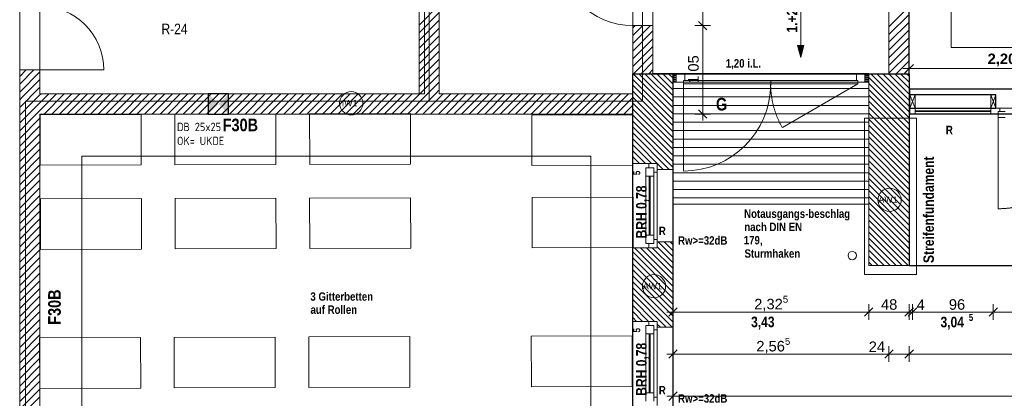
# Model space of a CAD drawing. Header units: millimetres. Extents: x 634730 to 711346, y 362082 to 425615.
# Tile 40 of 160: x 660052 to 671758, y 385259 to 389757. Entities that reach past the tile are written whole.
import ezdxf
from ezdxf.enums import TextEntityAlignment as Align

# ---------------------------------------------------------------- set-up
doc = ezdxf.new("R2010")
doc.units = ezdxf.units.MM
doc.header["$LTSCALE"] = 50
for name, pattern in [('Achse', [10, 5, -2.5, 0, -2.5]), ('Doppelstrichlinie', [1.093611, 0.529167, -0.211667, 0.141111, -0.211667]), ('Strichlinie', [0.4, 0.3, -0.1]), ('Strichlinie_ eng', [0.1, 0.06, -0.04]), ('Strichlinie_ lang', [0.529167, 0.3175, -0.211667])]:
    doc.linetypes.add(name, pattern=pattern)
for name, color, linetype in [('1_DB-Lüftung', 30, 'Continuous'), ('1_EG', 7, 'Continuous'), ('A_Bemaßung', 7, 'Continuous'), ('A_Beschriftung', 7, 'Continuous'), ('A_Brandschutz', 7, 'Continuous'), ('A_Dach Belag', 7, 'Continuous'), ('A_Decke Bodenbelag', 7, 'Continuous'), ('A_Decken', 7, 'Continuous'), ('A_Deckenspiegel', 7, 'Continuous'), ('A_Möblierung fest', 7, 'Continuous'), ('A_Möblierung variabel', 7, 'Continuous'), ('A_Raumflächen', 7, 'Continuous'), ('A_Schraffuren', 7, 'Continuous'), ('A_Stützen', 7, 'Continuous'), ('A_Wände', 7, 'Continuous')]:
    doc.layers.add(name, color=color, linetype=linetype)
doc.styles.add('ERSTELLTER_STIL_1', font='ARIALN.TTF')
doc.styles.add('ERSTELLTER_STIL_2', font='ARIALNB.TTF')
doc.styles.get("Standard").update_dxf_attribs({"font": 'isocp.shx', "height": 140})

# ---------------------------------------------------------------- blocks, each defined once
blk = doc.blocks.new('A$C85d2cf1a')
at = {"layer": 'A_Brandschutz', "linetype": 'Continuous', "lineweight": 18}
blk.add_hatch(color=1, dxfattribs=at).paths.add_polyline_path([(23.356, 27.227), (23.394, 27.367), (23.319, 27.367)])
at = {"layer": 'A_Wände', "linetype": 'Continuous', "lineweight": 18}
blk.add_hatch(color=8, dxfattribs=at).paths.add_polyline_path([(24.645, 26.853), (24.645, 26.553), (24.655, 26.553), (24.655, 26.623), (24.655, 26.783), (24.655, 26.853)])
for p, q in [((25.675, 26.783), (24.645, 26.783)), ((24.645, 26.783), (24.645, 26.623)), ((25.675, 26.623), (25.675, 26.783)), ((24.645, 26.623), (25.675, 26.623))]:
    blk.add_line(p, q)
at = {"layer": 'A_Bemaßung', "color": 7, "linetype": 'Continuous', "lineweight": 13}
for p, q in [((22.191, 27.604), (22.191, 28.489)), ((22.141, 27.654), (22.241, 27.554)), ((22.141, 27.654), (22.241, 27.554)), ((22.285, 27.604), (22.098, 27.604)), ((22.285, 27.604), (22.098, 27.604)), ((22.191, 26.553), (22.191, 27.604)), ((24.645, 27.001), (24.645, 27.188)), ((24.57, 27.094), (24.645, 27.094)), ((24.695, 27.144), (24.595, 27.044)), ((24.645, 27.094), (26.845, 27.094)), ((22.141, 26.603), (22.241, 26.503)), ((22.285, 26.553), (22.098, 26.553)), ((22.191, 26.478), (22.191, 26.553)), ((21.889, 24.252), (21.789, 24.152)), ((21.839, 24.109), (21.839, 24.296)), ((24.215, 24.252), (24.115, 24.152)), ((24.215, 24.252), (24.115, 24.152)), ((24.165, 24.109), (24.165, 24.296)), ((24.165, 24.109), (24.165, 24.296)), ((24.595, 24.152), (24.695, 24.252)), ((24.595, 24.152), (24.695, 24.252)), ((24.595, 24.152), (24.695, 24.252)), ((24.735, 24.252), (24.635, 24.152)), ((24.735, 24.252), (24.635, 24.152)), ((24.735, 24.252), (24.635, 24.152)), ((24.645, 24.109), (24.645, 24.296)), ((24.645, 24.109), (24.645, 24.296)), ((24.685, 24.109), (24.685, 24.296)), ((24.685, 24.109), (24.685, 24.296)), ((25.695, 24.252), (25.595, 24.152)), ((25.695, 24.252), (25.595, 24.152)), ((25.645, 24.109), (25.645, 24.296)), ((25.645, 24.109), (25.645, 24.296)), ((21.764, 24.202), (21.839, 24.202)), ((21.839, 24.202), (24.165, 24.202)), ((24.165, 24.202), (24.645, 24.202)), ((24.645, 24.202), (24.685, 24.202)), ((24.685, 24.202), (25.645, 24.202)), ((25.645, 24.202), (26.845, 24.202)), ((21.839, 23.609), (21.839, 23.796)), ((24.405, 23.609), (24.405, 23.796)), ((24.405, 23.609), (24.405, 23.796)), ((24.645, 23.609), (24.645, 23.796)), ((24.645, 23.609), (24.645, 23.796)), ((21.764, 23.702), (21.839, 23.702)), ((21.889, 23.752), (21.789, 23.652)), ((21.839, 23.702), (24.405, 23.702)), ((24.455, 23.752), (24.355, 23.652)), ((24.455, 23.752), (24.355, 23.652)), ((24.405, 23.702), (24.645, 23.702)), ((24.695, 23.752), (24.595, 23.652)), ((24.695, 23.752), (24.595, 23.652)), ((24.645, 23.702), (31.345, 23.702)), ((21.839, 23.109), (21.839, 23.296)), ((21.764, 23.202), (21.839, 23.202)), ((21.889, 23.252), (21.789, 23.152)), ((21.839, 23.202), (55.364, 23.202))]:
    blk.add_line(p, q, dxfattribs=at)
at = {"layer": 'A_Beschriftung', "color": 7, "linetype": 'Continuous', "lineweight": 13}
for p, q in [((18.012, 26.542), (18.012, 26.543)), ((18.012, 26.543), (18.012, 26.543)), ((24.413, 25.395), (24.413, 25.396)), ((24.413, 25.395), (24.413, 25.395)), ((21.612, 24.369), (21.612, 24.37)), ((21.612, 24.37), (21.612, 24.37))]:
    blk.add_line(p, q, dxfattribs=at)
at = {"layer": 'A_Beschriftung', "color": 7, "linetype": 'Continuous', "lineweight": 13, "flags": 128}
for points in [[(18.151, 26.681, 1), (17.874, 26.681, 1)], [(24.551, 25.534, 1), (24.274, 25.534, 1)], [(21.75, 24.508, 1), (21.474, 24.508, 1)]]:
    blk.add_lwpolyline(points, format="xyb", close=True, dxfattribs=at)
at = {"layer": 'A_Brandschutz', "color": 1, "linetype": 'Doppelstrichlinie', "lineweight": 18, "true_color": 0xf50000}
for p, q in [((21.469, 38.884), (21.474, 26.707)), ((18.939, 36.017), (18.939, 26.707)), ((21.474, 26.707), (14.141, 26.707)), ((14.141, 26.707), (14.141, 21.805))]:
    blk.add_line(p, q, dxfattribs=at)
at = {"layer": 'A_Brandschutz', "color": 1, "linetype": 'Continuous', "lineweight": 18}
for p, q in [((23.358, 28.179), (23.356, 27.367)), ((23.319, 27.367), (23.394, 27.367)), ((23.356, 27.227), (23.319, 27.367)), ((23.356, 27.227), (23.394, 27.367))]:
    blk.add_line(p, q, dxfattribs=at)
at = {"layer": 'A_Dach Belag', "color": 7, "linetype": 'Strichlinie_ lang', "lineweight": 18}
for p, q in [((24.165, 27.033), (21.839, 27.033)), ((21.839, 27.033), (21.839, 22.295))]:
    blk.add_line(p, q, dxfattribs=at)
at = {"layer": 'A_Decke Bodenbelag', "color": 7, "linetype": 'Continuous', "lineweight": 25}
for p, q in [((21.359, 21.815), (21.359, 27.033)), ((21.359, 27.033), (24.645, 27.033)), ((24.645, 27.033), (24.645, 26.854)), ((24.645, 26.854), (38.285, 26.853)), ((38.285, 26.553), (24.645, 26.554)), ((24.645, 26.554), (24.645, 24.754)), ((24.645, 24.754), (38.285, 24.753))]:
    blk.add_line(p, q, dxfattribs=at)
at = {"layer": 'A_Decken', "color": 7, "linetype": 'Strichlinie_ lang', "lineweight": 25}
for p, q in [((24.645, 27.033), (24.645, 35.497)), ((21.839, 21.815), (21.839, 27.033)), ((21.839, 27.033), (24.645, 27.033))]:
    blk.add_line(p, q, dxfattribs=at)
at = {"layer": 'A_Deckenspiegel', "color": 7, "linetype": 'Strichlinie', "lineweight": 13}
for p, q in [((14.071, 21.865), (14.071, 36.137)), ((21.599, 36.139), (21.599, 27.035)), ((25.145, 27.345), (25.145, 34.997)), ((30.845, 27.345), (25.145, 27.345)), ((21.599, 27.035), (24.165, 27.035)), ((20.859, 26.053), (14.811, 26.053)), ((14.811, 26.053), (14.811, 22.555)), ((20.859, 22.555), (20.859, 26.053))]:
    blk.add_line(p, q, dxfattribs=at)
at = {"layer": 'A_Möblierung variabel', "color": 7, "linetype": 'Continuous', "lineweight": 18}
for p, q in [((14.313, 26.545), (15.513, 26.549)), ((14.315, 25.945), (14.313, 26.545)), ((15.513, 26.549), (15.515, 25.949)), ((15.914, 26.551), (17.114, 26.555)), ((15.916, 25.951), (15.914, 26.551)), ((17.114, 26.555), (17.116, 25.955)), ((17.516, 26.556), (18.716, 26.56)), ((17.518, 25.956), (17.516, 26.556)), ((18.716, 26.56), (18.718, 25.96)), ((20.159, 26.541), (21.359, 26.545)), ((20.161, 25.941), (20.159, 26.541)), ((21.359, 26.545), (21.361, 25.945)), ((15.515, 25.949), (14.315, 25.945)), ((17.116, 25.955), (15.916, 25.951)), ((18.718, 25.96), (17.518, 25.956)), ((21.361, 25.945), (20.161, 25.941)), ((15.517, 25.549), (14.317, 25.545)), ((14.317, 25.545), (14.319, 24.945)), ((15.519, 24.949), (15.517, 25.549)), ((17.117, 25.555), (15.917, 25.551)), ((15.917, 25.551), (15.919, 24.951)), ((17.119, 24.955), (17.117, 25.555)), ((18.717, 25.56), (17.517, 25.556)), ((17.517, 25.556), (17.519, 24.956)), ((18.719, 24.96), (18.717, 25.56)), ((21.363, 25.568), (20.163, 25.564)), ((20.163, 25.564), (20.165, 24.964)), ((21.365, 24.968), (21.363, 25.568)), ((14.319, 24.945), (15.519, 24.949)), ((15.919, 24.951), (17.119, 24.955)), ((17.519, 24.956), (18.719, 24.96)), ((20.165, 24.964), (21.365, 24.968)), ((15.507, 23.899), (14.307, 23.895)), ((14.307, 23.895), (14.309, 23.295)), ((15.509, 23.299), (15.507, 23.899)), ((17.107, 23.905), (15.907, 23.901)), ((15.907, 23.901), (15.909, 23.301)), ((17.109, 23.305), (17.107, 23.905)), ((18.707, 23.91), (17.507, 23.906)), ((17.507, 23.906), (17.509, 23.306)), ((18.709, 23.31), (18.707, 23.91)), ((21.352, 23.918), (20.152, 23.914)), ((20.152, 23.914), (20.154, 23.314)), ((21.354, 23.318), (21.352, 23.918)), ((14.309, 23.295), (15.509, 23.299)), ((15.909, 23.301), (17.109, 23.305)), ((17.509, 23.306), (18.709, 23.31)), ((20.154, 23.314), (21.354, 23.318))]:
    blk.add_line(p, q, dxfattribs=at)
at = {"layer": 'A_Schraffuren', "color": 7, "linetype": 'Continuous', "lineweight": 13}
for p, q in [((19.058, 26.793), (19.058, 29.16)), ((21.359, 29.16), (21.359, 26.793)), ((14.311, 26.793), (14.311, 28.607)), ((18.884, 28.607), (18.884, 26.793)), ((18.884, 26.793), (14.311, 26.793)), ((21.359, 26.793), (19.058, 26.793))]:
    blk.add_line(p, q, dxfattribs=at)
at = {"layer": 'A_Schraffuren', "color": 253, "linetype": 'Continuous', "lineweight": 18, "true_color": 0x9f9f9f}
for p, q in [((24.165, 26.933), (21.839, 26.933)), ((21.839, 26.933), (21.839, 25.483)), ((24.165, 25.483), (24.165, 26.933)), ((21.839, 25.483), (24.165, 25.483))]:
    blk.add_line(p, q, dxfattribs=at)
at = {"layer": 'A_Schraffuren', "color": 254, "linetype": 'Continuous', "lineweight": 18, "true_color": 0xdfdfdf}
for p, q in [((21.839, 26.857), (24.165, 26.857)), ((21.839, 26.757), (24.165, 26.757)), ((21.839, 26.657), (24.165, 26.657)), ((21.839, 26.557), (24.165, 26.557)), ((21.839, 26.457), (24.165, 26.457)), ((21.839, 26.357), (24.165, 26.357)), ((21.839, 26.257), (24.165, 26.257)), ((21.839, 26.157), (24.165, 26.157)), ((21.839, 26.057), (24.165, 26.057)), ((21.839, 25.957), (24.165, 25.957)), ((21.839, 25.857), (24.165, 25.857)), ((21.839, 25.757), (24.165, 25.757)), ((21.839, 25.657), (24.165, 25.657)), ((21.839, 25.557), (24.165, 25.557))]:
    blk.add_line(p, q, dxfattribs=at)
at = {"layer": 'A_Schraffuren', "color": 251, "linetype": 'Strichlinie_ eng', "lineweight": 18, "true_color": 0x5f5f5f}
for p, q in [((24.115, 26.506), (24.731, 26.506)), ((24.115, 24.649), (24.115, 26.506)), ((24.731, 26.506), (24.731, 24.649)), ((24.731, 24.649), (24.115, 24.649))]:
    blk.add_line(p, q, dxfattribs=at)
at = {"layer": 'A_Stützen', "color": 7, "linetype": 'Continuous', "lineweight": 13}
for p, q in [((24.715, 26.783), (24.655, 26.783)), ((24.655, 26.783), (24.655, 26.623)), ((24.655, 26.623), (24.715, 26.783)), ((24.715, 26.623), (24.655, 26.783)), ((24.715, 26.623), (24.715, 26.783)), ((25.675, 26.783), (25.615, 26.783)), ((25.615, 26.783), (25.615, 26.623)), ((25.615, 26.623), (25.675, 26.783)), ((25.675, 26.623), (25.615, 26.783)), ((25.675, 26.623), (25.675, 26.783)), ((24.655, 26.623), (24.715, 26.623)), ((25.615, 26.623), (25.675, 26.623))]:
    blk.add_line(p, q, dxfattribs=at)
for start, end in [(90, 180), (180, 270), (0, 90), (270, 0)]:
    blk.add_arc((23.969, 24.872), 0.05, start, end, dxfattribs=at)
at = {"layer": 'A_Wände', "color": 7, "linetype": 'Continuous', "lineweight": 18}
for p, q in [((24.405, 36.137), (24.405, 27.033)), ((18.819, 35.897), (18.819, 26.793)), ((24.645, 27.033), (24.645, 35.497)), ((19.059, 26.793), (19.059, 30.457)), ((21.599, 27.604), (21.359, 27.604)), ((21.359, 27.604), (21.359, 27.033)), ((21.599, 27.604), (21.359, 27.604)), ((21.599, 27.604), (21.359, 27.604)), ((21.599, 27.033), (21.599, 27.604)), ((14.071, 27.077), (14.311, 27.077)), ((14.071, 27.077), (14.071, 26.793)), ((14.071, 27.077), (14.311, 27.077)), ((14.071, 27.077), (14.311, 27.077)), ((14.311, 26.793), (14.311, 27.077)), ((14.311, 27.077), (15.071, 27.077)), ((21.839, 27.033), (21.359, 27.033)), ((21.359, 27.033), (21.359, 25.965)), ((21.359, 27.033), (21.599, 27.033)), ((21.839, 25.895), (21.839, 27.033)), ((21.877, 27.033), (21.839, 27.033)), ((21.839, 27.033), (21.839, 26.933)), ((21.839, 26.933), (21.877, 26.933)), ((21.877, 26.933), (21.877, 27.033)), ((21.877, 27.033), (21.977, 27.033)), ((21.877, 26.933), (21.877, 27.033)), ((21.877, 26.933), (21.877, 27.033)), ((21.877, 26.933), (21.877, 27.033)), ((21.962, 26.933), (21.877, 26.933)), ((21.977, 26.953), (21.962, 26.953)), ((21.962, 26.953), (21.962, 26.933)), ((24.035, 26.953), (21.962, 26.953)), ((21.962, 26.953), (21.962, 26.913)), ((21.977, 27.033), (21.977, 26.953)), ((22.999, 26.953), (22.999, 26.913)), ((24.12, 27.033), (24.02, 27.033)), ((24.02, 27.033), (24.02, 26.953)), ((24.02, 26.953), (24.035, 26.953)), ((24.035, 26.953), (24.035, 26.933)), ((24.035, 26.913), (24.035, 26.953)), ((24.035, 26.933), (24.12, 26.933)), ((24.12, 26.933), (24.12, 27.033)), ((24.165, 27.033), (24.12, 27.033)), ((24.12, 26.933), (24.12, 27.033)), ((24.12, 26.933), (24.12, 27.033)), ((24.12, 26.933), (24.12, 27.033)), ((24.12, 26.933), (24.165, 26.933)), ((24.165, 27.033), (24.165, 24.753)), ((24.645, 27.033), (24.165, 27.033)), ((24.165, 26.933), (24.165, 27.033)), ((24.405, 27.033), (24.645, 27.033)), ((24.645, 24.753), (24.645, 27.033)), ((21.962, 26.913), (21.962, 25.877)), ((21.962, 26.913), (24.035, 26.913)), ((24.655, 26.853), (24.645, 26.853)), ((24.645, 26.853), (24.645, 26.553)), ((24.655, 26.623), (24.655, 26.853)), ((14.071, 26.793), (14.071, 26.553)), ((18.819, 26.793), (14.311, 26.793)), ((21.359, 26.793), (19.059, 26.793)), ((21.359, 26.793), (21.359, 26.553)), ((25.675, 26.783), (24.645, 26.783)), ((24.645, 26.783), (24.645, 26.623)), ((25.675, 26.623), (25.675, 26.783)), ((24.645, 26.623), (25.675, 26.623)), ((24.655, 26.553), (24.655, 26.623)), ((14.071, 26.553), (14.071, 22.295)), ((14.311, 26.553), (21.359, 26.553)), ((14.311, 22.295), (14.311, 26.553)), ((24.645, 26.553), (24.655, 26.553)), ((21.549, 25.965), (21.359, 25.965)), ((21.649, 25.965), (21.549, 25.965)), ((21.649, 25.895), (21.649, 25.965)), ((21.839, 25.895), (21.649, 25.895)), ((21.549, 24.965), (21.359, 24.965)), ((21.359, 24.965), (21.359, 24.091)), ((21.649, 24.965), (21.549, 24.965)), ((21.839, 25.035), (21.649, 25.035)), ((21.649, 25.035), (21.649, 24.965)), ((21.839, 24.021), (21.839, 25.035)), ((24.165, 24.753), (24.645, 24.753)), ((21.549, 24.091), (21.359, 24.091)), ((21.649, 24.091), (21.549, 24.091)), ((21.649, 24.021), (21.649, 24.091)), ((21.839, 24.021), (21.649, 24.021))]:
    blk.add_line(p, q, dxfattribs=at)
at = {"layer": 'A_Wände', "color": 8, "linetype": 'Continuous', "lineweight": 18}
for p, q in [((18.819, 27.611), (19.059, 27.851)), ((18.819, 27.519), (19.059, 27.759)), ((24.405, 27.59), (24.645, 27.83)), ((18.819, 27.427), (19.059, 27.667)), ((24.405, 27.498), (24.645, 27.738)), ((24.405, 27.406), (24.645, 27.646)), ((18.819, 27.335), (19.059, 27.575)), ((21.359, 27.577), (21.386, 27.604)), ((21.359, 27.485), (21.478, 27.604)), ((21.359, 27.393), (21.57, 27.604)), ((21.359, 27.301), (21.599, 27.541)), ((24.405, 27.314), (24.645, 27.554)), ((18.819, 27.243), (19.059, 27.483)), ((21.359, 27.209), (21.599, 27.449)), ((24.405, 27.222), (24.645, 27.462)), ((18.819, 27.151), (19.059, 27.391)), ((18.819, 27.059), (19.059, 27.299)), ((21.359, 27.117), (21.599, 27.357)), ((24.405, 27.13), (24.645, 27.37)), ((24.405, 27.038), (24.645, 27.278)), ((18.819, 26.967), (19.059, 27.207)), ((21.366, 27.033), (21.599, 27.265)), ((21.458, 27.033), (21.599, 27.173)), ((24.492, 27.033), (24.645, 27.186)), ((14.071, 26.999), (14.149, 27.077)), ((14.071, 26.907), (14.24, 27.077)), ((14.071, 26.815), (14.311, 27.055)), ((18.819, 26.875), (19.059, 27.115)), ((21.55, 27.033), (21.599, 27.082)), ((24.584, 27.033), (24.645, 27.094)), ((14.14, 26.793), (14.311, 26.964)), ((18.828, 26.793), (19.059, 27.024)), ((18.92, 26.793), (19.059, 26.932)), ((21.839, 26.485), (21.359, 26.965)), ((21.839, 26.556), (21.362, 27.033)), ((21.839, 26.627), (21.432, 27.033)), ((21.839, 26.698), (21.503, 27.033)), ((21.839, 26.768), (21.574, 27.033)), ((21.839, 26.839), (21.644, 27.033)), ((21.839, 26.91), (21.715, 27.033)), ((21.839, 26.98), (21.786, 27.033)), ((24.645, 26.508), (24.165, 26.988)), ((24.645, 26.578), (24.19, 27.033)), ((24.645, 26.649), (24.261, 27.033)), ((24.645, 26.72), (24.331, 27.033)), ((24.645, 26.791), (24.402, 27.033)), ((24.645, 26.861), (24.473, 27.033)), ((24.645, 26.932), (24.544, 27.033)), ((24.645, 27.003), (24.614, 27.033)), ((14.232, 26.793), (14.311, 26.872)), ((19.012, 26.793), (19.059, 26.84)), ((21.839, 26.415), (21.359, 26.895)), ((21.839, 26.344), (21.359, 26.824)), ((24.645, 26.437), (24.165, 26.917)), ((24.645, 26.366), (24.165, 26.846)), ((14.071, 26.724), (14.105, 26.758)), ((14.071, 26.632), (14.151, 26.712)), ((14.105, 26.758), (14.14, 26.793)), ((14.151, 26.712), (14.232, 26.793)), ((14.197, 26.666), (14.311, 26.78)), ((14.311, 26.78), (14.324, 26.793)), ((14.311, 26.688), (14.416, 26.793)), ((14.311, 26.596), (14.508, 26.793)), ((14.36, 26.553), (14.6, 26.793)), ((14.452, 26.553), (14.692, 26.793)), ((14.544, 26.553), (14.784, 26.793)), ((14.636, 26.553), (14.876, 26.793)), ((14.728, 26.553), (14.968, 26.793)), ((14.82, 26.553), (15.06, 26.793)), ((14.911, 26.553), (15.151, 26.793)), ((15.003, 26.553), (15.243, 26.793)), ((15.095, 26.553), (15.335, 26.793)), ((15.187, 26.553), (15.427, 26.793)), ((15.279, 26.553), (15.519, 26.793)), ((15.371, 26.553), (15.611, 26.793)), ((15.463, 26.553), (15.703, 26.793)), ((15.555, 26.553), (15.795, 26.793)), ((15.647, 26.553), (15.887, 26.793)), ((15.739, 26.553), (15.979, 26.793)), ((15.831, 26.553), (16.071, 26.793)), ((15.923, 26.553), (16.163, 26.793)), ((16.015, 26.553), (16.255, 26.793)), ((16.106, 26.553), (16.346, 26.793)), ((16.198, 26.553), (16.438, 26.793)), ((16.29, 26.553), (16.53, 26.793)), ((16.382, 26.553), (16.622, 26.793)), ((16.474, 26.553), (16.714, 26.793)), ((16.566, 26.553), (16.806, 26.793)), ((16.658, 26.553), (16.898, 26.793)), ((16.75, 26.553), (16.99, 26.793)), ((16.842, 26.553), (17.082, 26.793)), ((16.934, 26.553), (17.174, 26.793)), ((17.026, 26.553), (17.266, 26.793)), ((17.118, 26.553), (17.358, 26.793)), ((17.21, 26.553), (17.45, 26.793)), ((17.301, 26.553), (17.541, 26.793)), ((17.393, 26.553), (17.633, 26.793)), ((17.485, 26.553), (17.725, 26.793)), ((17.577, 26.553), (17.817, 26.793)), ((17.669, 26.553), (17.909, 26.793)), ((17.761, 26.553), (18.001, 26.793)), ((17.853, 26.553), (18.093, 26.793)), ((17.945, 26.553), (18.185, 26.793)), ((18.037, 26.553), (18.277, 26.793)), ((18.129, 26.553), (18.369, 26.793)), ((18.221, 26.553), (18.461, 26.793)), ((18.313, 26.553), (18.553, 26.793)), ((18.405, 26.553), (18.645, 26.793)), ((18.496, 26.553), (18.736, 26.793)), ((18.588, 26.553), (18.828, 26.793)), ((18.68, 26.553), (18.92, 26.793)), ((18.772, 26.553), (19.012, 26.793)), ((18.864, 26.553), (19.104, 26.793)), ((18.956, 26.553), (19.196, 26.793)), ((19.048, 26.553), (19.288, 26.793)), ((19.14, 26.553), (19.38, 26.793)), ((19.232, 26.553), (19.472, 26.793)), ((19.324, 26.553), (19.564, 26.793)), ((19.416, 26.553), (19.656, 26.793)), ((19.508, 26.553), (19.748, 26.793)), ((19.6, 26.553), (19.84, 26.793)), ((19.691, 26.553), (19.931, 26.793)), ((19.783, 26.553), (20.023, 26.793)), ((19.875, 26.553), (20.115, 26.793)), ((19.967, 26.553), (20.207, 26.793)), ((20.059, 26.553), (20.299, 26.793)), ((20.151, 26.553), (20.391, 26.793)), ((20.243, 26.553), (20.483, 26.793)), ((20.335, 26.553), (20.575, 26.793)), ((20.427, 26.553), (20.667, 26.793)), ((20.519, 26.553), (20.759, 26.793)), ((20.611, 26.553), (20.851, 26.793)), ((20.703, 26.553), (20.943, 26.793)), ((20.795, 26.553), (21.035, 26.793)), ((20.886, 26.553), (21.126, 26.793)), ((20.978, 26.553), (21.218, 26.793)), ((21.07, 26.553), (21.31, 26.793)), ((21.162, 26.553), (21.359, 26.75)), ((21.839, 26.273), (21.359, 26.753)), ((24.645, 26.296), (24.165, 26.776)), ((24.645, 26.225), (24.165, 26.705)), ((14.084, 26.553), (14.197, 26.666)), ((14.176, 26.553), (14.243, 26.621)), ((14.243, 26.621), (14.311, 26.688)), ((14.268, 26.553), (14.289, 26.575)), ((14.289, 26.575), (14.311, 26.596)), ((21.254, 26.553), (21.359, 26.658)), ((21.839, 26.203), (21.359, 26.683)), ((21.839, 26.132), (21.359, 26.612)), ((24.645, 26.154), (24.165, 26.634)), ((14.071, 26.54), (14.084, 26.553)), ((14.071, 26.448), (14.176, 26.553)), ((14.071, 26.356), (14.268, 26.553)), ((14.071, 26.264), (14.311, 26.504)), ((21.346, 26.553), (21.359, 26.566)), ((21.839, 26.061), (21.359, 26.541)), ((21.839, 25.99), (21.359, 26.47)), ((24.645, 26.083), (24.165, 26.563)), ((24.645, 26.013), (24.165, 26.493)), ((14.071, 26.172), (14.311, 26.412)), ((21.839, 25.92), (21.359, 26.4)), ((24.645, 25.942), (24.165, 26.422)), ((24.645, 25.871), (24.165, 26.351)), ((14.071, 26.08), (14.311, 26.32)), ((14.071, 25.988), (14.311, 26.228)), ((21.793, 25.895), (21.359, 26.329)), ((21.722, 25.895), (21.359, 26.258)), ((24.645, 25.801), (24.165, 26.281)), ((14.071, 25.896), (14.311, 26.136)), ((21.581, 25.965), (21.359, 26.188)), ((21.51, 25.965), (21.359, 26.117)), ((24.645, 25.73), (24.165, 26.21)), ((24.645, 25.659), (24.165, 26.139)), ((14.071, 25.804), (14.311, 26.044)), ((21.44, 25.965), (21.359, 26.046)), ((24.645, 25.588), (24.165, 26.068)), ((24.645, 25.518), (24.165, 25.998)), ((14.071, 25.712), (14.311, 25.952)), ((21.369, 25.965), (21.359, 25.976)), ((21.651, 25.895), (21.649, 25.898)), ((24.645, 25.447), (24.165, 25.927)), ((14.071, 25.62), (14.311, 25.86)), ((14.071, 25.529), (14.311, 25.769)), ((24.645, 25.376), (24.165, 25.856)), ((24.645, 25.306), (24.165, 25.786)), ((14.071, 25.437), (14.311, 25.677)), ((24.645, 25.235), (24.165, 25.715)), ((24.645, 25.164), (24.165, 25.644)), ((14.071, 25.345), (14.311, 25.585)), ((24.645, 25.093), (24.165, 25.573)), ((14.071, 25.253), (14.311, 25.493)), ((24.645, 25.023), (24.165, 25.503)), ((24.645, 24.952), (24.165, 25.432)), ((14.071, 25.161), (14.311, 25.401)), ((14.071, 25.069), (14.311, 25.309)), ((24.645, 24.881), (24.165, 25.361)), ((24.645, 24.811), (24.165, 25.291)), ((14.071, 24.977), (14.311, 25.217)), ((24.632, 24.753), (24.165, 25.22)), ((14.071, 24.885), (14.311, 25.125)), ((24.561, 24.753), (24.165, 25.149)), ((24.49, 24.753), (24.165, 25.078)), ((14.071, 24.793), (14.311, 25.033)), ((14.071, 24.701), (14.311, 24.941)), ((21.839, 24.506), (21.379, 24.965)), ((21.839, 24.576), (21.45, 24.965)), ((21.839, 24.647), (21.521, 24.965)), ((21.839, 24.718), (21.591, 24.965)), ((21.839, 24.788), (21.649, 24.978)), ((21.839, 24.859), (21.663, 25.035)), ((21.839, 24.93), (21.733, 25.035)), ((21.839, 25.001), (21.804, 25.035)), ((24.419, 24.753), (24.165, 25.008)), ((24.349, 24.753), (24.165, 24.937)), ((14.071, 24.609), (14.311, 24.849)), ((21.839, 24.435), (21.359, 24.915)), ((21.839, 24.364), (21.359, 24.844)), ((24.278, 24.753), (24.165, 24.866)), ((14.071, 24.517), (14.311, 24.757)), ((21.839, 24.293), (21.359, 24.773)), ((21.839, 24.223), (21.359, 24.703)), ((24.207, 24.753), (24.165, 24.796)), ((14.071, 24.425), (14.311, 24.665)), ((21.839, 24.152), (21.359, 24.632)), ((14.071, 24.334), (14.311, 24.574)), ((14.071, 24.242), (14.311, 24.482)), ((21.839, 24.081), (21.359, 24.561)), ((21.828, 24.021), (21.359, 24.491)), ((14.071, 24.15), (14.311, 24.39)), ((21.757, 24.021), (21.359, 24.42)), ((21.617, 24.091), (21.359, 24.349)), ((14.071, 24.058), (14.311, 24.298)), ((21.546, 24.091), (21.359, 24.278)), ((14.071, 23.966), (14.311, 24.206)), ((14.071, 23.874), (14.311, 24.114)), ((21.475, 24.091), (21.359, 24.208)), ((21.405, 24.091), (21.359, 24.137)), ((14.071, 23.782), (14.311, 24.022)), ((21.687, 24.021), (21.649, 24.059)), ((14.071, 23.69), (14.311, 23.93)), ((14.071, 23.598), (14.311, 23.838)), ((14.071, 23.506), (14.311, 23.746)), ((14.071, 23.414), (14.311, 23.654)), ((14.071, 23.322), (14.311, 23.562)), ((14.071, 23.23), (14.311, 23.47)), ((14.071, 23.139), (14.311, 23.379)), ((14.071, 23.047), (14.311, 23.287)), ((14.071, 22.955), (14.311, 23.195))]:
    blk.add_line(p, q, dxfattribs=at)
at = {"layer": 'A_Wände', "color": 255, "linetype": 'Continuous', "lineweight": 18}
for p, q in [((21.839, 27.01), (21.849, 27.021)), ((21.839, 26.985), (21.849, 26.996)), ((21.839, 26.96), (21.849, 26.971)), ((21.839, 26.935), (21.849, 26.946)), ((21.843, 27.033), (21.843, 27.033)), ((21.843, 27.008), (21.855, 27.021)), ((21.843, 26.983), (21.855, 26.996)), ((21.843, 26.958), (21.855, 26.971)), ((21.843, 26.933), (21.855, 26.946)), ((21.849, 27.033), (21.849, 27.033)), ((21.849, 27.008), (21.861, 27.021)), ((21.849, 26.983), (21.861, 26.996)), ((21.849, 26.958), (21.861, 26.971)), ((21.849, 26.933), (21.861, 26.946)), ((21.861, 27.033), (21.861, 27.033)), ((21.861, 27.008), (21.874, 27.021)), ((21.861, 26.983), (21.874, 26.996)), ((21.861, 26.958), (21.874, 26.971)), ((21.861, 26.933), (21.874, 26.946)), ((21.867, 27.033), (21.867, 27.033)), ((21.867, 27.008), (21.877, 27.018)), ((21.867, 26.983), (21.877, 26.993)), ((21.867, 26.958), (21.877, 26.968)), ((21.867, 26.933), (21.877, 26.943)), ((21.873, 27.033), (21.873, 27.033)), ((21.873, 27.008), (21.877, 27.012)), ((21.873, 26.983), (21.877, 26.987)), ((21.873, 26.958), (21.877, 26.962)), ((21.873, 26.933), (21.877, 26.937)), ((24.12, 27.008), (24.133, 27.021)), ((24.12, 26.983), (24.133, 26.996)), ((24.12, 26.958), (24.133, 26.971)), ((24.12, 26.933), (24.133, 26.946)), ((24.126, 27.033), (24.126, 27.033)), ((24.126, 27.008), (24.139, 27.021)), ((24.126, 26.983), (24.139, 26.996)), ((24.126, 26.958), (24.139, 26.971)), ((24.126, 26.933), (24.139, 26.946)), ((24.132, 27.033), (24.132, 27.033)), ((24.132, 27.008), (24.145, 27.021)), ((24.132, 26.983), (24.145, 26.996)), ((24.132, 26.958), (24.145, 26.971)), ((24.132, 26.933), (24.145, 26.946)), ((24.145, 27.033), (24.145, 27.033)), ((24.145, 27.008), (24.157, 27.021)), ((24.145, 26.983), (24.157, 26.996)), ((24.145, 26.958), (24.157, 26.971)), ((24.145, 26.933), (24.157, 26.946)), ((24.151, 27.033), (24.151, 27.033)), ((24.151, 27.008), (24.163, 27.021)), ((24.151, 26.983), (24.163, 26.996)), ((24.151, 26.958), (24.163, 26.971)), ((24.151, 26.933), (24.163, 26.946)), ((24.157, 27.033), (24.157, 27.033)), ((24.157, 27.008), (24.165, 27.017)), ((24.157, 26.983), (24.165, 26.992)), ((24.157, 26.958), (24.165, 26.967)), ((24.157, 26.933), (24.165, 26.942))]:
    blk.add_line(p, q, dxfattribs=at)
at = {"layer": 'A_Wände', "color": 7, "linetype": 'Strichlinie_ eng', "lineweight": 18}
blk.add_line((24.035, 26.913), (23.138, 26.395), dxfattribs=at)
at = {"layer": 'A_Wände', "color": 7, "linetype": 'Continuous', "lineweight": 13}
for p, q in [((25.645, 26.853), (24.655, 26.853)), ((24.655, 26.623), (24.655, 26.853)), ((26.845, 26.853), (25.645, 26.853)), ((24.655, 26.623), (24.715, 26.623)), ((24.655, 26.553), (24.655, 26.623)), ((24.655, 26.553), (24.655, 26.623)), ((24.715, 26.623), (25.615, 26.623)), ((24.715, 26.623), (24.715, 26.553)), ((24.715, 26.593), (25.615, 26.593)), ((25.615, 26.583), (24.715, 26.583)), ((25.615, 26.553), (25.615, 26.623)), ((25.615, 26.623), (25.645, 26.623)), ((25.645, 26.623), (25.725, 26.623)), ((25.725, 26.583), (25.705, 26.583)), ((25.705, 26.583), (25.705, 26.553)), ((25.705, 26.513), (25.705, 26.583)), ((25.705, 26.583), (25.785, 26.583)), ((25.725, 26.623), (26.765, 26.623)), ((25.725, 26.623), (25.725, 26.583)), ((25.645, 26.553), (24.655, 26.553)), ((24.715, 26.553), (24.655, 26.553)), ((25.615, 26.553), (24.715, 26.553)), ((25.645, 26.553), (25.615, 26.553)), ((26.845, 26.553), (25.645, 26.553)), ((25.705, 26.553), (25.645, 26.553)), ((25.785, 26.513), (25.705, 26.513)), ((21.359, 24.965), (21.359, 25.965)), ((21.549, 25.965), (21.359, 25.965)), ((21.514, 25.815), (21.514, 25.915)), ((21.514, 25.915), (21.609, 25.915)), ((21.549, 25.915), (21.549, 25.965)), ((21.649, 25.965), (21.549, 25.965)), ((21.649, 25.965), (21.549, 25.965)), ((21.609, 25.915), (21.549, 25.915)), ((21.609, 25.865), (21.609, 25.915)), ((21.609, 25.915), (21.609, 25.815)), ((21.649, 25.965), (21.649, 25.865)), ((21.649, 25.895), (21.649, 25.965)), ((21.649, 25.895), (21.649, 25.965)), ((21.839, 25.895), (21.649, 25.895)), ((21.839, 25.035), (21.839, 25.895)), ((21.514, 25.115), (21.514, 25.815)), ((21.609, 25.815), (21.514, 25.815)), ((21.556, 25.115), (21.556, 25.815)), ((21.566, 25.815), (21.566, 25.115)), ((21.649, 25.865), (21.609, 25.865)), ((21.609, 25.815), (21.609, 25.115)), ((21.649, 25.865), (21.649, 25.065)), ((21.514, 25.015), (21.514, 25.115)), ((21.514, 25.115), (21.609, 25.115)), ((21.609, 25.115), (21.609, 25.015)), ((21.609, 25.015), (21.609, 25.065)), ((21.609, 25.065), (21.649, 25.065)), ((21.649, 25.065), (21.649, 24.965)), ((21.549, 24.965), (21.359, 24.965)), ((21.609, 25.015), (21.514, 25.015)), ((21.549, 24.965), (21.549, 25.015)), ((21.549, 25.015), (21.609, 25.015)), ((21.649, 24.965), (21.549, 24.965)), ((21.649, 24.965), (21.549, 24.965)), ((21.649, 25.035), (21.649, 24.965)), ((21.649, 25.035), (21.649, 24.965)), ((21.839, 25.035), (21.649, 25.035)), ((21.359, 24.091), (21.359, 23.091)), ((21.549, 24.091), (21.359, 24.091)), ((21.609, 24.041), (21.514, 24.041)), ((21.514, 24.041), (21.514, 23.941)), ((21.549, 24.091), (21.549, 24.041)), ((21.649, 24.091), (21.549, 24.091)), ((21.649, 24.091), (21.549, 24.091)), ((21.549, 24.041), (21.609, 24.041)), ((21.609, 24.041), (21.609, 23.991)), ((21.609, 23.941), (21.609, 24.041)), ((21.649, 23.991), (21.649, 24.091)), ((21.649, 24.021), (21.649, 24.091)), ((21.649, 24.021), (21.649, 24.091)), ((21.839, 24.021), (21.649, 24.021)), ((21.839, 24.021), (21.839, 23.161)), ((21.514, 23.941), (21.514, 23.241)), ((21.514, 23.941), (21.609, 23.941)), ((21.556, 23.941), (21.556, 23.241)), ((21.566, 23.241), (21.566, 23.941)), ((21.609, 23.991), (21.649, 23.991)), ((21.609, 23.241), (21.609, 23.941)), ((21.649, 23.191), (21.649, 23.991)), ((21.609, 23.241), (21.514, 23.241)), ((21.514, 23.241), (21.514, 23.141)), ((21.609, 23.141), (21.609, 23.241)), ((21.649, 23.191), (21.609, 23.191)), ((21.609, 23.191), (21.609, 23.141)), ((21.649, 23.091), (21.649, 23.191))]:
    blk.add_line(p, q, dxfattribs=at)
at = {"layer": 'A_Wände', "color": 7, "linetype": 'Achse', "lineweight": 13}
blk.add_line((25.705, 26.51), (25.705, 25.428), dxfattribs=at)
at = {"layer": 'A_Wände', "color": 7, "linetype": 'Continuous', "lineweight": 13}
for centre, radius, start, end in [((21.359, 28.489), 0.885, 180, 270), ((14.311, 27.077), 0.76, 0, 90), ((21.962, 26.913), 1.037, 270, 0)]:
    blk.add_arc(centre, radius, start, end, dxfattribs=at)
at = {"layer": 'A_Wände', "color": 7, "linetype": 'Strichlinie_ eng', "lineweight": 13}
blk.add_arc((24.035, 26.913), 1.037, 180, 210, dxfattribs=at)
at = {"layer": 'A_Wände', "color": 7, "linetype": 'Achse', "lineweight": 13}
blk.add_arc((25.705, 26.51), 1.081, 269.9988, 0.0546, dxfattribs=at)
at = {"layer": 'A_Wände', "color": 7, "linetype": 'Continuous', "lineweight": 18}
for p in [(21.359, 27.604), (14.311, 27.077)]:
    blk.add_point(p, dxfattribs=at)
at = {"layer": 'A_Bemaßung', "color": 7, "style": 'ERSTELLTER_STIL_2'}
for s, height, p in [('3,43', 0.125, (22.766, 24.022)), ('3,04', 0.125, (25.018, 24.02)), ('5', 0.0825, (25.354, 24.096))]:
    blk.add_text(s, height=height, dxfattribs=at).set_placement(p)
at = {"layer": 'A_Bemaßung', "color": 7, "lineweight": 13, "insert": (22.166, 26.912), "char_height": 0.125, "attachment_point": 7, "rotation": 90, "style": 'ERSTELLTER_STIL_2'}
blk.add_mtext('\\A1;{\\pql;\\fArial|b0|i0|c0|p0;\\W1.000000;1,05}', dxfattribs=at)
at = {"layer": 'A_Bemaßung', "color": 7, "lineweight": 13, "char_height": 0.125, "attachment_point": 7}
for s, insert, style in [('\\A1;{\\pql;\\fArial|b1|i0|c0|p0;\\W1.000000;2,20}', (25.578, 27.119), 'ERSTELLTER_STIL_1'), ('\\A1;{\\pql;\\fArial|b0|i0|c0|p0;\\W1.000000;2,32\\fArial|b0|i0|c0|p0;\\W1.000000;\\A1{\\H.66x;\\S5^  ;}}', (22.803, 24.197), 'ERSTELLTER_STIL_2'), ('\\A1;{\\pql;\\fArial|b0|i0|c0|p0;\\W1.000000;48}', (24.31, 24.227), 'ERSTELLTER_STIL_2'), ('\\A1;{\\pql;\\fArial|b0|i0|c0|p0;\\W1.000000;4}', (24.735, 24.227), 'ERSTELLTER_STIL_2'), ('\\A1;{\\pql;\\fArial|b0|i0|c0|p0;\\W1.000000;96}', (25.117, 24.227), 'ERSTELLTER_STIL_2'), ('\\A1;{\\pql;\\fArial|b0|i0|c0|p0;\\W1.000000;2,56\\fArial|b0|i0|c0|p0;\\W1.000000;\\A1{\\H.66x;\\S5^  ;}}', (22.828, 23.697), 'ERSTELLTER_STIL_2'), ('\\A1;{\\pql;\\fArial|b0|i0|c0|p0;\\W1.000000;24}', (24.164, 23.727), 'ERSTELLTER_STIL_2')]:
    blk.add_mtext(s, dxfattribs=dict(at, insert=insert, style=style))
at = {"layer": 'A_Beschriftung', "color": 7}
for s, height, style, p in [('R-24', 0.125, 'ERSTELLTER_STIL_1', (15.756, 27.502)), ('G', 0.15, 'ERSTELLTER_STIL_2', (22.348, 26.596))]:
    blk.add_text(s, height=height, dxfattribs=dict(at, style=style)).set_placement(p)
at = {"layer": 'A_Beschriftung', "color": 253, "true_color": 0x9f9f9f, "style": 'ERSTELLTER_STIL_2'}
blk.add_text('1,20 i.L.', height=0.1, dxfattribs=at).set_placement((22.465, 27.106))
at = {"layer": 'A_Beschriftung', "color": 7, "style": 'ERSTELLTER_STIL_2'}
for s, height, rotation, p in [('R', 0.1, 359.9988, (25.081, 26.314)), ('Streifenfundament', 0.125, 90, (24.939, 24.784)), ('5', 0.0825, 90, (21.448, 25.828)), ('BRH 0,78', 0.125, 90, (21.524, 25.076)), ('R', 0.1, 359.9988, (21.669, 25.115)), ('5', 0.0825, 90, (21.448, 23.959)), ('BRH 0,78', 0.125, 90, (21.524, 23.207)), ('R', 0.1, 359.9988, (21.669, 23.223))]:
    blk.add_text(s, height=height, rotation=rotation, dxfattribs=at).set_placement(p)
at = {"layer": 'A_Beschriftung', "color": 8, "style": 'ERSTELLTER_STIL_2'}
for s, p in [('Notausgangs-beschlag', (22.683, 25.32)), ('nach DIN EN', (22.685, 25.163)), ('Rw>=32dB', (21.898, 25.002)), ('179,', (22.679, 25.005)), ('Sturmhaken', (22.688, 24.847)), ('Rw>=32dB', (21.898, 23.125))]:
    blk.add_text(s, height=0.1, dxfattribs=at).set_placement(p)
at = {"layer": 'A_Beschriftung', "color": 7, "lineweight": 13, "char_height": 0.075, "attachment_point": 2, "style": 'ERSTELLTER_STIL_2'}
for s, insert in [('\\A1;{\\pqc;\\pt0,1;\\fArial|b0|i0|c0|p0;\\W1.000000;IW1\\fArial|b0|i0|c0|p0;\\W1.000000;\\A1{\\H.66x;\\S^  ;}\\fArial|b0|i0|c0|p0;\\W1.000000;\\fArial|b0|i0|c0|p0;\\W1.000000;\\A1{\\H.66x;\\S^  ;}\\fArial|b0|i0|c0|p0;\\W1.000000; \\fArial|b0|i0|c0|p0;\\W1.000000;\\fArial|b0|i0|c0|p0;\\W1.000000;\\fArial|b0|i0|c0|p0;\\W1.000000;\\fArial|b0|i0|c0|p0;\\W1.000000;\\fArial|b0|i0|c0|p0;\\W1.000000;\\fArial|b0|i0|c0|p0;\\W1.000000;\\fArial|b0|i0|c0|p0;\\W1.000000;\\fArial|b0|i0|c0|p0;\\W1.000000;\\fArial|b0|i0|c0|p0;\\W1.000000;\\fArial|b0|i0|c0|p0;\\W1.000000;\\fArial|b0|i0|c0|p0;\\W1.000000;\\fArial|b0|i0|c0|p0;\\W1.000000;\\fArial|b0|i0|c0|p0;\\W1.000000;\\fArial|b0|i0|c0|p0;\\W1.000000;\\fArial|b0|i0|c0|p0;\\W1.000000;\\fArial|b0|i0|c0|p0;\\W1.000000;\\fArial|b0|i0|c0|p0;\\W1.000000;\\fArial|b0|i0|c0|p0;\\W1.000000;\\fArial|b0|i0|c0|p0;\\W1.000000;\\fArial|b0|i0|c0|p0;\\W1.000000;\\fArial|b0|i0|c0|p0;\\W1.000000;\\fArial|b0|i0|c0|p0;\\W1.000000;\\fArial|b0|i0|c0|p0;\\W1.000000;\\fArial|b0|i0|c0|p0;\\W1.000000;\\fArial|b0|i0|c0|p0;\\W1.000000;\\fArial|b0|i0|c0|p0;\\W1.000000;\\fArial|b0|i0|c0|p0;\\W1.000000;\\fArial|b0|i0|c0|p0;\\W1.000000;\\fArial|b0|i0|c0|p0;\\W1.000000;\\fArial|b0|i0|c0|p0;\\W1.000000;\\fArial|b0|i0|c0|p0;\\W1.000000;\\fArial|b0|i0|c0|p0;\\W1.000000;\\fArial|b0|i0|c0|p0;\\W1.000000;\\fArial|b0|i0|c0|p0;\\W1.000000;\\fArial|b0|i0|c0|p0;\\W1.000000;\\fArial|b0|i0|c0|p0;\\W1.000000;\\fArial|b0|i0|c0|p0;\\W1.000000;\\fArial|b0|i0|c0|p0;\\W1.000000;\\fArial|b0|i0|c0|p0;\\W1.000000;\\fArial|b0|i0|c0|p0;\\W1.000000;\\fArial|b0|i0|c0|p0;\\W1.000000;\\fArial|b0|i0|c0|p0;\\W1.000000;\\fArial|b0|i0|c0|p0;\\W1.000000;}', (18.012, 26.721)), ('\\A1;{\\pqc;\\pt0,1;\\fArial|b0|i0|c0|p0;\\W1.000000;AW1\\fArial|b0|i0|c0|p0;\\W1.000000;\\A1{\\H.66x;\\S^  ;}\\fArial|b0|i0|c0|p0;\\W1.000000;\\fArial|b0|i0|c0|p0;\\W1.000000;\\A1{\\H.66x;\\S^  ;}\\fArial|b0|i0|c0|p0;\\W1.000000; \\fArial|b0|i0|c0|p0;\\W1.000000;\\fArial|b0|i0|c0|p0;\\W1.000000;\\fArial|b0|i0|c0|p0;\\W1.000000;\\fArial|b0|i0|c0|p0;\\W1.000000;\\fArial|b0|i0|c0|p0;\\W1.000000;\\fArial|b0|i0|c0|p0;\\W1.000000;\\fArial|b0|i0|c0|p0;\\W1.000000;\\fArial|b0|i0|c0|p0;\\W1.000000;\\fArial|b0|i0|c0|p0;\\W1.000000;\\fArial|b0|i0|c0|p0;\\W1.000000;\\fArial|b0|i0|c0|p0;\\W1.000000;\\fArial|b0|i0|c0|p0;\\W1.000000;\\fArial|b0|i0|c0|p0;\\W1.000000;\\fArial|b0|i0|c0|p0;\\W1.000000;\\fArial|b0|i0|c0|p0;\\W1.000000;\\fArial|b0|i0|c0|p0;\\W1.000000;\\fArial|b0|i0|c0|p0;\\W1.000000;\\fArial|b0|i0|c0|p0;\\W1.000000;\\fArial|b0|i0|c0|p0;\\W1.000000;\\fArial|b0|i0|c0|p0;\\W1.000000;\\fArial|b0|i0|c0|p0;\\W1.000000;\\fArial|b0|i0|c0|p0;\\W1.000000;\\fArial|b0|i0|c0|p0;\\W1.000000;\\fArial|b0|i0|c0|p0;\\W1.000000;\\fArial|b0|i0|c0|p0;\\W1.000000;\\fArial|b0|i0|c0|p0;\\W1.000000;\\fArial|b0|i0|c0|p0;\\W1.000000;\\fArial|b0|i0|c0|p0;\\W1.000000;\\fArial|b0|i0|c0|p0;\\W1.000000;\\fArial|b0|i0|c0|p0;\\W1.000000;\\fArial|b0|i0|c0|p0;\\W1.000000;\\fArial|b0|i0|c0|p0;\\W1.000000;\\fArial|b0|i0|c0|p0;\\W1.000000;\\fArial|b0|i0|c0|p0;\\W1.000000;\\fArial|b0|i0|c0|p0;\\W1.000000;\\fArial|b0|i0|c0|p0;\\W1.000000;\\fArial|b0|i0|c0|p0;\\W1.000000;\\fArial|b0|i0|c0|p0;\\W1.000000;\\fArial|b0|i0|c0|p0;\\W1.000000;\\fArial|b0|i0|c0|p0;\\W1.000000;\\fArial|b0|i0|c0|p0;\\W1.000000;\\fArial|b0|i0|c0|p0;\\W1.000000;\\fArial|b0|i0|c0|p0;\\W1.000000;}', (24.413, 25.574)), ('\\A1;{\\pqc;\\pt0,1;\\fArial|b0|i0|c0|p0;\\W1.000000;AW1\\fArial|b0|i0|c0|p0;\\W1.000000;\\A1{\\H.66x;\\S^  ;}\\fArial|b0|i0|c0|p0;\\W1.000000;\\fArial|b0|i0|c0|p0;\\W1.000000;\\A1{\\H.66x;\\S^  ;}\\fArial|b0|i0|c0|p0;\\W1.000000; \\fArial|b0|i0|c0|p0;\\W1.000000;\\fArial|b0|i0|c0|p0;\\W1.000000;\\fArial|b0|i0|c0|p0;\\W1.000000;\\fArial|b0|i0|c0|p0;\\W1.000000;\\fArial|b0|i0|c0|p0;\\W1.000000;\\fArial|b0|i0|c0|p0;\\W1.000000;\\fArial|b0|i0|c0|p0;\\W1.000000;\\fArial|b0|i0|c0|p0;\\W1.000000;\\fArial|b0|i0|c0|p0;\\W1.000000;\\fArial|b0|i0|c0|p0;\\W1.000000;\\fArial|b0|i0|c0|p0;\\W1.000000;\\fArial|b0|i0|c0|p0;\\W1.000000;\\fArial|b0|i0|c0|p0;\\W1.000000;\\fArial|b0|i0|c0|p0;\\W1.000000;\\fArial|b0|i0|c0|p0;\\W1.000000;\\fArial|b0|i0|c0|p0;\\W1.000000;\\fArial|b0|i0|c0|p0;\\W1.000000;\\fArial|b0|i0|c0|p0;\\W1.000000;\\fArial|b0|i0|c0|p0;\\W1.000000;\\fArial|b0|i0|c0|p0;\\W1.000000;\\fArial|b0|i0|c0|p0;\\W1.000000;\\fArial|b0|i0|c0|p0;\\W1.000000;\\fArial|b0|i0|c0|p0;\\W1.000000;\\fArial|b0|i0|c0|p0;\\W1.000000;\\fArial|b0|i0|c0|p0;\\W1.000000;\\fArial|b0|i0|c0|p0;\\W1.000000;\\fArial|b0|i0|c0|p0;\\W1.000000;\\fArial|b0|i0|c0|p0;\\W1.000000;\\fArial|b0|i0|c0|p0;\\W1.000000;\\fArial|b0|i0|c0|p0;\\W1.000000;\\fArial|b0|i0|c0|p0;\\W1.000000;\\fArial|b0|i0|c0|p0;\\W1.000000;\\fArial|b0|i0|c0|p0;\\W1.000000;\\fArial|b0|i0|c0|p0;\\W1.000000;\\fArial|b0|i0|c0|p0;\\W1.000000;\\fArial|b0|i0|c0|p0;\\W1.000000;\\fArial|b0|i0|c0|p0;\\W1.000000;\\fArial|b0|i0|c0|p0;\\W1.000000;\\fArial|b0|i0|c0|p0;\\W1.000000;\\fArial|b0|i0|c0|p0;\\W1.000000;\\fArial|b0|i0|c0|p0;\\W1.000000;\\fArial|b0|i0|c0|p0;\\W1.000000;\\fArial|b0|i0|c0|p0;\\W1.000000;}', (21.612, 24.548))]:
    blk.add_mtext(s, dxfattribs=dict(at, insert=insert))
at = {"layer": 'A_Brandschutz', "color": 1, "style": 'ERSTELLTER_STIL_2'}
blk.add_text('1.+2.RW', height=0.125, rotation=89.8464, dxfattribs=at).set_placement((23.315, 27.521))
at = {"layer": 'A_Brandschutz', "color": 1, "true_color": 0xf50000, "style": 'ERSTELLTER_STIL_2'}
for rotation, p in [(359.9988, (16.484, 26.349)), (89.9988, (14.559, 24.05))]:
    blk.add_text('F30B', height=0.15, rotation=rotation, dxfattribs=at).set_placement(p)
at = {"layer": 'A_Brandschutz', "color": 1, "style": 'ERSTELLTER_STIL_2'}
for s, p in [('3 Gitterbetten', (17.527, 24.336)), ('auf Rollen', (17.528, 24.18))]:
    blk.add_text(s, height=0.1, dxfattribs=at).set_placement(p)
at = {"layer": 'A_Möblierung fest', "color": 7, "lineweight": 13, "style": 'ERSTELLTER_STIL_2', "text_generation_flag": 2}
blk.add_attdef('txt', text='', height=0.12, rotation=359.9988, dxfattribs=at).set_placement((23.514, 39.292), align=Align.MIDDLE_CENTER)
at = {"layer": 'A_Möblierung fest', "color": 7, "lineweight": 13, "style": 'ERSTELLTER_STIL_2'}
blk.add_attdef('txt', text='', height=0.12, dxfattribs=at).set_placement((10.172, 25.652), align=Align.MIDDLE_CENTER)
at = {"layer": 'A_Raumflächen', "color": 7, "lineweight": 18}
for tag, style, p in [('ROOM_NAME', 'ERSTELLTER_STIL_1', (30.428, 25.928)), ('DUMMY_850', 'ERSTELLTER_STIL_1', (31.541, 25.959)), ('ROOM_NAME', 'ERSTELLTER_STIL_1', (47.266, 25.928)), ('DUMMY_850', 'ERSTELLTER_STIL_1', (48.38, 25.959)), ('floorCode', 'ERSTELLTER_STIL_2', (30.526, 25.683)), ('stFloorCovering', 'ERSTELLTER_STIL_2', (31.093, 25.683)), ('floorCode', 'ERSTELLTER_STIL_2', (47.364, 25.683)), ('stFloorCovering', 'ERSTELLTER_STIL_2', (47.932, 25.683)), ('DUMMY_851', 'ERSTELLTER_STIL_2', (30.526, 25.467)), ('DUMMY_851', 'ERSTELLTER_STIL_2', (47.364, 25.467)), ('measuredNetAreaCode', 'ERSTELLTER_STIL_2', (30.526, 25.192)), ('measuredNetAreaCode', 'ERSTELLTER_STIL_2', (47.364, 25.192))]:
    blk.add_attdef(tag, text='', height=0.125, dxfattribs=dict(at, style=style)).set_placement(p, align=Align.TOP_LEFT)

msp = doc.modelspace()

# ---------------------------------------------------------------- linework, layer by layer
at = {"layer": '1_DB-Lüftung', "elevation": 61695}
msp.add_lwpolyline([(662534.1, 388635.6), (662534.1, 388875.5), (662294.1, 388875.5), (662294.1, 388635.6)], close=True, dxfattribs=at)
at = {"layer": '1_DB-Lüftung'}
msp.add_solid([(662294.1, 388875.5, 61695), (662294.1, 388635.6, 61695), (662534.1, 388635.6, 61695), (662534.1, 388875.5, 61695)], dxfattribs=at)

# ---------------------------------------------------------------- texts
at = {"layer": '1_DB-Lüftung', "insert": (661921.7, 388533.2, 61689.3), "char_height": 100, "attachment_point": 1}
msp.add_mtext_dynamic_manual_height_columns('\\A1;DB 25x25\\POK= UKDE', width=1549.244, gutter_width=700, heights=[413.6], dxfattribs=at)

# ---------------------------------------------------------------- next in the draw order: block references
at = {"layer": '1_EG', "xscale": 1000, "yscale": 1000, "zscale": 1000}
msp.add_blockref('A$C85d2cf1a', (645981.7, 362082.4, 41515.3), dxfattribs=at)

doc.saveas('drawing.dxf')
